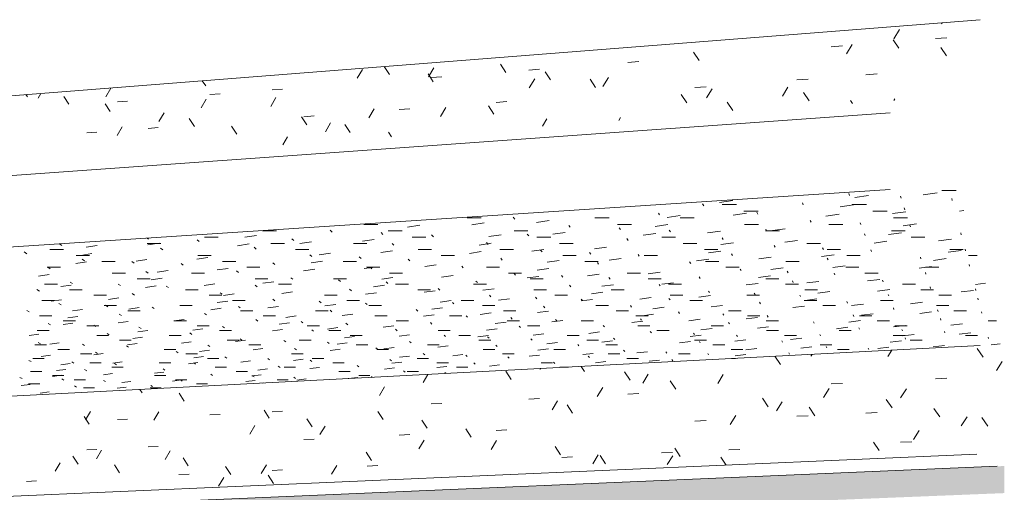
# Model space of a CAD drawing. Header units: millimetres. Extents: x 30073 to 33247, y 1583 to 9054.
# Tile 6 of 8: x 32150 to 32156, y 1603 to 1606. Entities that reach past the tile are written whole.
import ezdxf

# ---------------------------------------------------------------- set-up
doc = ezdxf.new("R2010")
doc.units = ezdxf.units.MM
for name, color, linetype, lineweight in [('Ceilings', 7, 'Continuous', 9), ('Ceilings-1', 7, 'Continuous', 18), ('Doors', 7, 'Continuous', 9), ('Walls', 7, 'Continuous', 9)]:
    doc.layers.add(name, color=color, linetype=linetype, lineweight=lineweight)
for name, color, linetype, lineweight, true_color in [('Doors-1', 7, 'Continuous', 9, 0xc18479), ('Surface Pattern-1', 7, 'Continuous', 9, 0xc0c0c0), ('Surface Pattern-3', 7, 'Continuous', 18, 0xf2f2f2)]:
    doc.layers.add(name, color=color, linetype=linetype, lineweight=lineweight, true_color=true_color)

# ---------------------------------------------------------------- blocks, each defined once
blk = doc.blocks.new('FP_2-3D View 8')
at = {"layer": 'Surface Pattern-1'}
for p, q in [((29084.5618, 1605.8899), (29084.5574, 1605.8828)), ((29084.3037, 1605.848), (29084.269, 1605.792)), ((29084.5204, 1605.7934), (29084.5903, 1605.7988)), ((29082.8869, 1605.7586), (29082.8869, 1605.7585)), ((29083.8906, 1605.7448), (29083.9593, 1605.7501)), ((29084.0173, 1605.7577), (29083.9829, 1605.702)), ((29084.2997, 1605.7362), (29084.265, 1605.7868)), ((29084.5883, 1605.6899), (29084.5533, 1605.7407)), ((29083.0924, 1605.6617), (29083.0588, 1605.7115)), ((29081.2204, 1605.5767), (29081.1885, 1605.6253)), ((29081.4895, 1605.617), (29081.4573, 1605.5632)), ((29081.9235, 1605.5895), (29081.8909, 1605.6385)), ((29082.6621, 1605.65), (29082.7286, 1605.6551)), ((29081.0569, 1605.6071), (29081.0251, 1605.5537)), ((29081.4857, 1605.5317), (29081.4536, 1605.5805)), ((29081.4736, 1605.5583), (29081.538, 1605.5632)), ((29082.063, 1605.6037), (29082.1284, 1605.6088)), ((29082.194, 1605.5441), (29082.1612, 1605.5933)), ((29082.5438, 1605.5594), (29082.5107, 1605.5049)), ((29084.0993, 1605.5751), (29084.1685, 1605.5802)), ((29080.1097, 1605.5077), (29080.0893, 1605.5392)), ((29082.0986, 1605.5498), (29082.0659, 1605.4956)), ((29082.4666, 1605.4983), (29082.4336, 1605.5478)), ((29083.0671, 1605.498), (29083.1343, 1605.503)), ((29083.6295, 1605.5002), (29083.5955, 1605.4449)), ((29083.683, 1605.544), (29083.7514, 1605.5491)), ((29079.0328, 1605.4407), (29079.0233, 1605.4556)), ((29079.1142, 1605.4627), (29079.0973, 1605.4336)), ((29079.2822, 1605.3966), (29079.252, 1605.4439)), ((29079.5369, 1605.4944), (29079.5064, 1605.4421)), ((29080.1348, 1605.4549), (29080.1968, 1605.4597)), ((29080.5345, 1605.4367), (29080.5032, 1605.3837)), ((29080.5122, 1605.4841), (29080.5749, 1605.4889)), ((29083.0179, 1605.4058), (29082.9844, 1605.4556)), ((29083.171, 1605.4908), (29083.1373, 1605.4359)), ((29083.7568, 1605.4171), (29083.7226, 1605.4675)), ((29079.5333, 1605.3521), (29079.5029, 1605.3997)), ((29079.5762, 1605.4118), (29079.6372, 1605.4165)), ((29080.1133, 1605.428), (29080.0823, 1605.3754)), ((29081.5609, 1605.3773), (29081.5287, 1605.3236)), ((29081.8513, 1605.3377), (29081.8188, 1605.3868)), ((29081.8655, 1605.4082), (29081.9305, 1605.4131)), ((29083.2967, 1605.359), (29083.2629, 1605.409)), ((29084.0202, 1605.4009), (29084.0068, 1605.4205)), ((29084.2755, 1605.43), (29084.2686, 1605.4189)), ((29079.858, 1605.3442), (29079.8272, 1605.2918)), ((29080.7211, 1605.2718), (29080.6897, 1605.3202)), ((29080.7024, 1605.3214), (29080.7654, 1605.3261)), ((29081.1275, 1605.3689), (29081.0956, 1605.3155)), ((29081.2792, 1605.3644), (29081.3433, 1605.3692)), ((29079.6045, 1605.2611), (29079.574, 1605.2089)), ((29080.0411, 1605.2623), (29080.0102, 1605.3102)), ((29080.2977, 1605.2169), (29080.2666, 1605.265)), ((29080.8648, 1605.2841), (29080.8332, 1605.231)), ((29080.9828, 1605.226), (29080.9511, 1605.2745)), ((29082.1712, 1605.308), (29082.1452, 1605.2651)), ((29082.6174, 1605.3162), (29082.6066, 1605.2985)), ((29079.3919, 1605.2235), (29079.4526, 1605.228)), ((29079.7614, 1605.2511), (29079.8227, 1605.2557)), ((29080.604, 1605.2), (29080.5752, 1605.1514)), ((29081.2337, 1605.1991), (29081.2144, 1605.2286)), ((29084.2572, 1603.9107), (29084.2333, 1603.8728)), ((29084.8087, 1603.8692), (29084.7735, 1603.9209)), ((29083.585, 1603.8244), (29083.551, 1603.8754)), ((29083.7748, 1603.8855), (29083.7673, 1603.8735)), ((29084.9252, 1603.8432), (29084.8899, 1603.7878)), ((29081.957, 1603.734), (29081.9244, 1603.7838)), ((29082.1344, 1603.7997), (29082.1313, 1603.7947)), ((29082.4005, 1603.7811), (29082.3799, 1603.8125)), ((29082.6747, 1603.7286), (29082.6414, 1603.779)), ((29081.4533, 1603.7641), (29081.4242, 1603.7162)), ((29082.7847, 1603.7652), (29082.7514, 1603.7114)), ((29082.9509, 1603.6757), (29082.9174, 1603.7263)), ((29083.2385, 1603.7639), (29083.2047, 1603.7097)), ((29084.5204, 1603.7377), (29084.5903, 1603.7412)), ((29079.725, 1603.6533), (29079.7125, 1603.6731)), ((29081.1913, 1603.6898), (29081.1594, 1603.6372)), ((29082.5098, 1603.6845), (29082.4767, 1603.6309)), ((29083.8776, 1603.6791), (29083.8433, 1603.6244)), ((29083.8906, 1603.7063), (29083.9593, 1603.7097)), ((29084.3451, 1603.6772), (29084.3103, 1603.6222)), ((29079.9793, 1603.6023), (29079.9485, 1603.6509)), ((29082.063, 1603.6153), (29082.1284, 1603.6186)), ((29082.2369, 1603.6045), (29082.204, 1603.5511)), ((29082.6621, 1603.6452), (29082.7286, 1603.6485)), ((29083.5096, 1603.5687), (29083.4756, 1603.6197)), ((29083.5944, 1603.5975), (29083.5604, 1603.5431)), ((29084.2584, 1603.5616), (29084.2238, 1603.6131)), ((29079.4135, 1603.5409), (29079.3831, 1603.4896)), ((29079.8263, 1603.5383), (29079.7957, 1603.4867)), ((29080.4936, 1603.4991), (29080.4623, 1603.5481)), ((29080.5122, 1603.5381), (29080.5749, 1603.5412)), ((29081.1825, 1603.4916), (29081.1506, 1603.541)), ((29081.4736, 1603.586), (29081.538, 1603.5892)), ((29082.3274, 1603.5295), (29082.2945, 1603.5797)), ((29083.7921, 1603.5146), (29083.7579, 1603.5658)), ((29084.0993, 1603.5309), (29084.1685, 1603.5341)), ((29084.5467, 1603.5069), (29084.5118, 1603.5586)), ((29079.4051, 1603.4626), (29079.3748, 1603.5108)), ((29079.5762, 1603.4915), (29079.6372, 1603.4945)), ((29080.1348, 1603.5193), (29080.1968, 1603.5224)), ((29080.7536, 1603.4469), (29080.7221, 1603.4961)), ((29081.4475, 1603.4389), (29081.4154, 1603.4885)), ((29083.0671, 1603.482), (29083.1343, 1603.4852)), ((29083.3134, 1603.5166), (29083.2796, 1603.4624)), ((29083.683, 1603.5112), (29083.7514, 1603.5144)), ((29084.7118, 1603.5078), (29084.6767, 1603.4527)), ((29084.8373, 1603.4517), (29084.802, 1603.5037)), ((29080.4075, 1603.4556), (29080.3763, 1603.4036)), ((29080.8323, 1603.4524), (29080.8007, 1603.4001)), ((29081.7145, 1603.3858), (29081.6821, 1603.4357)), ((29081.8655, 1603.4252), (29081.9305, 1603.4283)), ((29084.4223, 1603.426), (29084.3874, 1603.3711)), ((29080.7024, 1603.3702), (29080.7654, 1603.3732)), ((29081.2792, 1603.3975), (29081.3433, 1603.4005)), ((29081.4303, 1603.3678), (29081.3982, 1603.3151)), ((29081.8674, 1603.3641), (29081.8349, 1603.311)), ((29084.1816, 1603.3038), (29084.147, 1603.3554)), ((29084.3093, 1603.3544), (29084.3788, 1603.3576)), ((29079.3919, 1603.3082), (29079.4526, 1603.3111)), ((29079.4808, 1603.3062), (29079.4505, 1603.2549)), ((29079.7614, 1603.3257), (29079.8227, 1603.3286)), ((29079.8945, 1603.3022), (29079.8638, 1603.2507)), ((29081.1118, 1603.2444), (29081.08, 1603.294)), ((29082.2545, 1603.2784), (29082.2216, 1603.3287)), ((29082.9781, 1603.2685), (29082.9446, 1603.3193)), ((29083.2712, 1603.3079), (29083.3389, 1603.311)), ((29079.3379, 1603.2216), (29079.3076, 1603.2699)), ((29080.0044, 1603.2115), (29079.9735, 1603.2603)), ((29082.2616, 1603.2627), (29082.3274, 1603.2656)), ((29082.4829, 1603.2774), (29082.4499, 1603.224)), ((29082.5275, 1603.2241), (29082.4944, 1603.2746)), ((29082.8641, 1603.2897), (29082.9309, 1603.2927)), ((29082.9329, 1603.2731), (29082.8995, 1603.2193)), ((29083.2555, 1603.2153), (29083.2228, 1603.2647)), ((29079.2301, 1603.2307), (29079.1999, 1603.1797)), ((29079.5894, 1603.1692), (29079.559, 1603.2177)), ((29080.2608, 1603.1587), (29080.2297, 1603.2076)), ((29080.4768, 1603.2174), (29080.4456, 1603.1655)), ((29080.5122, 1603.1843), (29080.5749, 1603.1871)), ((29080.9024, 1603.2128), (29080.8708, 1603.1606)), ((29081.0859, 1603.21), (29081.1496, 1603.2129)), ((29079.0263, 1603.1177), (29079.0863, 1603.1204)), ((29079.9476, 1603.159), (29080.0093, 1603.1618)), ((29080.2189, 1603.1412), (29080.1879, 1603.0895)), ((29080.519, 1603.1054), (29080.4877, 1603.1546))]:
    blk.add_line(p, q, dxfattribs=at)
blk = doc.blocks.new('FP_4-3D View 8')
at = {"layer": 'Surface Pattern-3'}
for p, q in [((29084.0022, 1604.8455), (29083.9975, 1604.8576)), ((29084.1165, 1604.8454), (29084.0337, 1604.8334)), ((29084.3133, 1604.8302), (29084.3094, 1604.8422)), ((29084.5304, 1604.8609), (29084.4462, 1604.8488)), ((29084.5591, 1604.8748), (29084.6472, 1604.8748)), ((29083.12, 1604.7831), (29083.1132, 1604.7949)), ((29083.2968, 1604.8148), (29083.2164, 1604.8029)), ((29083.2309, 1604.791), (29083.3174, 1604.791)), ((29083.7218, 1604.7886), (29083.7165, 1604.8004)), ((29084.0266, 1604.7885), (29083.9449, 1604.7768)), ((29084.0172, 1604.791), (29084.1037, 1604.791)), ((29084.6225, 1604.8149), (29084.6193, 1604.8268)), ((29082.8534, 1604.7277), (29082.846, 1604.7392)), ((29082.9781, 1604.7237), (29082.9001, 1604.7122)), ((29083.378, 1604.7384), (29083.2987, 1604.7269)), ((29083.3634, 1604.7501), (29083.4491, 1604.7501)), ((29083.448, 1604.7331), (29083.442, 1604.7446)), ((29083.9388, 1604.733), (29083.8583, 1604.7215)), ((29084.143, 1604.7501), (29084.2288, 1604.7501)), ((29084.3424, 1604.7477), (29084.2607, 1604.7362)), ((29084.3366, 1604.7587), (29084.3328, 1604.7703)), ((29084.6927, 1604.7548), (29084.6656, 1604.751)), ((29081.0665, 1604.6705), (29081.1508, 1604.6705)), ((29081.4033, 1604.6657), (29081.33, 1604.6546)), ((29081.6899, 1604.71), (29081.7749, 1604.71)), ((29081.7934, 1604.6801), (29081.7189, 1604.6689)), ((29081.9785, 1604.7024), (29081.969, 1604.7138)), ((29082.1859, 1604.6945), (29082.1102, 1604.6832)), ((29082.3127, 1604.654), (29082.3041, 1604.6651)), ((29082.4629, 1604.71), (29082.5479, 1604.71)), ((29082.5996, 1604.6705), (29082.6839, 1604.6705)), ((29082.9035, 1604.6696), (29082.8265, 1604.6584)), ((29082.9783, 1604.71), (29083.0633, 1604.71)), ((29083.3662, 1604.6705), (29083.4505, 1604.6705)), ((29083.7692, 1604.684), (29083.764, 1604.6953)), ((29083.8772, 1604.6705), (29083.9615, 1604.6705)), ((29084.0706, 1604.6697), (29084.0663, 1604.6809)), ((29084.2667, 1604.71), (29084.3517, 1604.71)), ((29084.4062, 1604.6734), (29084.3255, 1604.6622)), ((29084.3703, 1604.6554), (29084.3667, 1604.6665)), ((29080.416, 1604.6041), (29080.3459, 1604.5933)), ((29080.4535, 1604.6317), (29080.5371, 1604.6317)), ((29080.8748, 1604.6243), (29080.8629, 1604.6353)), ((29081.1813, 1604.6103), (29081.1701, 1604.6213)), ((29081.2137, 1604.6317), (29081.2973, 1604.6317)), ((29081.4858, 1604.5964), (29081.4754, 1604.6073)), ((29081.8956, 1604.6079), (29081.822, 1604.597)), ((29081.9739, 1604.6317), (29082.0575, 1604.6317)), ((29082.0623, 1604.6015), (29082.0533, 1604.6124)), ((29082.2823, 1604.6218), (29082.2076, 1604.6109)), ((29082.6167, 1604.6398), (29082.6089, 1604.6509)), ((29082.8305, 1604.6167), (29082.7546, 1604.6058)), ((29082.9189, 1604.6257), (29082.9118, 1604.6367)), ((29083.2208, 1604.6308), (29083.1437, 1604.6198)), ((29083.4942, 1604.6317), (29083.5779, 1604.6317)), ((29083.5007, 1604.6309), (29083.495, 1604.6419)), ((29083.6135, 1604.6449), (29083.5353, 1604.6339)), ((29084.0967, 1604.6029), (29084.0924, 1604.6137)), ((29084.3161, 1604.6205), (29084.2366, 1604.6095)), ((29084.2544, 1604.6317), (29084.3381, 1604.6317)), ((29084.6769, 1604.608), (29084.674, 1604.6189)), ((29079.2398, 1604.5438), (29079.226, 1604.5533)), ((29079.4544, 1604.5441), (29079.3875, 1604.5335)), ((29079.7639, 1604.5812), (29079.7551, 1604.5878)), ((29079.756, 1604.5559), (29079.8383, 1604.5559)), ((29079.8285, 1604.5577), (29079.7605, 1604.5471)), ((29080.0708, 1604.5675), (29080.0572, 1604.5782)), ((29080.1019, 1604.5935), (29080.1848, 1604.5935)), ((29080.3718, 1604.5527), (29080.3026, 1604.5421)), ((29080.5038, 1604.5559), (29080.586, 1604.5559)), ((29080.6422, 1604.5725), (29080.6298, 1604.5832)), ((29080.7493, 1604.5664), (29080.6791, 1604.5557)), ((29081.0023, 1604.5559), (29081.0846, 1604.5559)), ((29081.1291, 1604.5801), (29081.0577, 1604.5694)), ((29081.2478, 1604.5452), (29081.2369, 1604.5558)), ((29081.3584, 1604.5935), (29081.4413, 1604.5935)), ((29081.8348, 1604.5564), (29081.7622, 1604.5458)), ((29081.8176, 1604.5502), (29081.8081, 1604.5608)), ((29082.1123, 1604.5935), (29082.1953, 1604.5935)), ((29082.2486, 1604.5559), (29082.3308, 1604.5559)), ((29082.6632, 1604.5738), (29082.6556, 1604.5846)), ((29082.8663, 1604.5935), (29082.9492, 1604.5935)), ((29082.9963, 1604.5559), (29083.0786, 1604.5559)), ((29083.3002, 1604.56), (29083.2241, 1604.5494)), ((29083.2382, 1604.5789), (29083.232, 1604.5897)), ((29083.6871, 1604.5737), (29083.6099, 1604.563)), ((29083.7441, 1604.5559), (29083.8263, 1604.5559)), ((29084.2281, 1604.5687), (29084.1497, 1604.558)), ((29084.3741, 1604.5935), (29084.457, 1604.5935)), ((29084.6185, 1604.5825), (29084.539, 1604.5717)), ((29079.0291, 1604.4938), (29079.0133, 1604.5042)), ((29079.1686, 1604.519), (29079.2502, 1604.519)), ((29079.4214, 1604.494), (29079.3553, 1604.4837)), ((29079.8499, 1604.5169), (29079.8359, 1604.5274)), ((29080.4147, 1604.5218), (29080.4019, 1604.5323)), ((29080.652, 1604.519), (29080.7335, 1604.519)), ((29080.7517, 1604.477), (29080.7399, 1604.4873)), ((29080.8648, 1604.4976), (29080.7953, 1604.4872)), ((29081.2392, 1604.5109), (29081.1687, 1604.5005)), ((29081.3937, 1604.519), (29081.4752, 1604.519)), ((29081.7754, 1604.506), (29081.7037, 1604.4956)), ((29081.8881, 1604.519), (29081.9697, 1604.519)), ((29082.1532, 1604.5194), (29082.0804, 1604.509)), ((29082.1427, 1604.5048), (29082.134, 1604.5153)), ((29082.4375, 1604.4915), (29082.4295, 1604.5019)), ((29082.5332, 1604.5329), (29082.4594, 1604.5224)), ((29082.7306, 1604.4783), (29082.7233, 1604.4886)), ((29083.1243, 1604.519), (29083.2059, 1604.519)), ((29083.2245, 1604.5096), (29083.1494, 1604.4992)), ((29083.2936, 1604.4831), (29083.2876, 1604.4935)), ((29083.5511, 1604.533), (29083.5457, 1604.5435)), ((29083.9087, 1604.4866), (29083.8324, 1604.4763)), ((29083.8436, 1604.5195), (29083.8388, 1604.53)), ((29083.866, 1604.519), (29083.9475, 1604.519)), ((29084.1343, 1604.5061), (29084.1302, 1604.5166)), ((29084.6759, 1604.5132), (29084.5974, 1604.5028)), ((29084.6077, 1604.519), (29084.6892, 1604.519)), ((29084.7023, 1604.511), (29084.6996, 1604.5215)), ((29079.3891, 1604.4451), (29079.3238, 1604.4349)), ((29079.3263, 1604.4826), (29079.4072, 1604.4826)), ((29079.3777, 1604.4496), (29079.3628, 1604.4597)), ((29079.4815, 1604.4468), (29079.5618, 1604.4468)), ((29079.677, 1604.4366), (29079.6628, 1604.4467)), ((29079.7548, 1604.4581), (29079.6885, 1604.4479)), ((29079.9745, 1604.4237), (29079.961, 1604.4338)), ((29080.1226, 1604.4712), (29080.0553, 1604.4609)), ((29080.062, 1604.4826), (29080.1429, 1604.4826)), ((29080.2113, 1604.4468), (29080.2916, 1604.4468)), ((29080.5277, 1604.4284), (29080.5155, 1604.4385)), ((29080.8167, 1604.4485), (29080.7481, 1604.4384)), ((29080.9412, 1604.4468), (29081.0215, 1604.4468)), ((29081.0488, 1604.4639), (29081.0376, 1604.4741)), ((29081.3441, 1604.4508), (29081.3337, 1604.461)), ((29081.5038, 1604.4261), (29081.434, 1604.4161)), ((29081.5335, 1604.4826), (29081.6144, 1604.4826)), ((29081.9022, 1604.4556), (29081.893, 1604.4658)), ((29082.2466, 1604.452), (29082.1747, 1604.4419)), ((29082.2692, 1604.4826), (29082.3501, 1604.4826)), ((29082.4009, 1604.4468), (29082.4812, 1604.4468)), ((29082.485, 1604.4297), (29082.4773, 1604.4398)), ((29082.6212, 1604.4651), (29082.5482, 1604.4549)), ((29082.7597, 1604.4826), (29082.8406, 1604.4826)), ((29083.0417, 1604.4344), (29083.0352, 1604.4445)), ((29083.1505, 1604.4603), (29083.0764, 1604.4501)), ((29083.1308, 1604.4468), (29083.211, 1604.4468)), ((29083.5285, 1604.4734), (29083.4533, 1604.4632)), ((29083.6173, 1604.4468), (29083.6976, 1604.4468)), ((29083.8719, 1604.4569), (29083.8673, 1604.4671)), ((29083.9859, 1604.4826), (29084.0668, 1604.4826)), ((29084.4335, 1604.4617), (29084.4301, 1604.4719)), ((29084.586, 1604.4638), (29084.5085, 1604.4536)), ((29084.7216, 1604.4826), (29084.7735, 1604.4826)), ((29084.7268, 1604.4181), (29084.7241, 1604.4281)), ((29079.1629, 1604.3673), (29079.0993, 1604.3575)), ((29079.1515, 1604.4116), (29079.2312, 1604.4116)), ((29079.1699, 1604.4015), (29079.1547, 1604.4115)), ((29079.5451, 1604.377), (29079.6241, 1604.377)), ((29079.7615, 1604.3762), (29079.7477, 1604.3861)), ((29079.8822, 1604.3925), (29079.8166, 1604.3826)), ((29080.024, 1604.377), (29080.1031, 1604.377)), ((29080.245, 1604.4052), (29080.1783, 1604.3953)), ((29080.3085, 1604.3808), (29080.296, 1604.3907)), ((29080.3583, 1604.4116), (29080.4379, 1604.4116)), ((29080.7697, 1604.4005), (29080.7019, 1604.3906)), ((29081.1357, 1604.4133), (29081.0669, 1604.4033)), ((29081.0824, 1604.4116), (29081.162, 1604.4116)), ((29081.115, 1604.4028), (29081.1042, 1604.4128)), ((29081.2213, 1604.377), (29081.3004, 1604.377)), ((29081.6668, 1604.4075), (29081.6572, 1604.4174)), ((29081.8064, 1604.4116), (29081.8861, 1604.4116)), ((29081.9397, 1604.377), (29082.0187, 1604.377)), ((29081.9833, 1604.3649), (29081.9745, 1604.3747)), ((29082.1841, 1604.404), (29082.1131, 1604.394)), ((29082.4891, 1604.3694), (29082.418, 1604.3596)), ((29082.6581, 1604.377), (29082.7371, 1604.377)), ((29082.8575, 1604.382), (29082.7854, 1604.3722)), ((29083.2546, 1604.4116), (29083.3342, 1604.4116)), ((29083.3467, 1604.3913), (29083.341, 1604.4012)), ((29083.6006, 1604.4074), (29083.5264, 1604.3974)), ((29083.6307, 1604.3787), (29083.6256, 1604.3886)), ((29083.9754, 1604.4202), (29083.9001, 1604.4102)), ((29083.913, 1604.3661), (29083.9085, 1604.3759)), ((29083.9787, 1604.4116), (29084.0583, 1604.4116)), ((29084.0949, 1604.377), (29084.1739, 1604.377)), ((29084.498, 1604.4155), (29084.4216, 1604.4055)), ((29084.4631, 1604.3707), (29084.4599, 1604.3806)), ((29084.4614, 1604.4116), (29084.541, 1604.4116)), ((29079.1352, 1604.3092), (29079.213, 1604.3092)), ((29079.305, 1604.313), (29079.2905, 1604.3226)), ((29079.5953, 1604.3008), (29079.5814, 1604.3103)), ((29079.695, 1604.3428), (29079.7734, 1604.3428)), ((29079.8457, 1604.3457), (29079.7809, 1604.336)), ((29080.1649, 1604.312), (29080.0998, 1604.3025)), ((29080.4078, 1604.3428), (29080.4862, 1604.3428)), ((29080.5218, 1604.3243), (29080.4558, 1604.3147)), ((29080.5498, 1604.3092), (29080.6276, 1604.3092)), ((29080.6362, 1604.3388), (29080.6244, 1604.3485)), ((29080.8829, 1604.3428), (29080.9614, 1604.3428)), ((29080.9244, 1604.3265), (29080.9134, 1604.3361)), ((29081.2417, 1604.349), (29081.1737, 1604.3393)), ((29081.211, 1604.3142), (29081.2006, 1604.3238)), ((29081.2571, 1604.3092), (29081.3349, 1604.3092)), ((29081.6048, 1604.3615), (29081.5358, 1604.3517)), ((29081.7286, 1604.3092), (29081.8064, 1604.3092)), ((29081.7518, 1604.3187), (29081.7426, 1604.3283)), ((29082.1229, 1604.3569), (29082.0528, 1604.3472)), ((29082.0709, 1604.3428), (29082.1493, 1604.3428)), ((29082.2694, 1604.3524), (29082.2613, 1604.3622)), ((29082.5746, 1604.3064), (29082.5043, 1604.2969)), ((29082.5539, 1604.34), (29082.5465, 1604.3497)), ((29082.7837, 1604.3428), (29082.8621, 1604.3428)), ((29082.8572, 1604.2988), (29082.8505, 1604.3083)), ((29082.9379, 1604.3186), (29082.8666, 1604.3091)), ((29082.9074, 1604.3092), (29082.9852, 1604.3092)), ((29083.0993, 1604.3446), (29083.0931, 1604.3543)), ((29083.4495, 1604.3141), (29083.3772, 1604.3046)), ((29083.5243, 1604.3602), (29083.451, 1604.3505)), ((29083.4965, 1604.3428), (29083.5749, 1604.3428)), ((29083.6146, 1604.3092), (29083.6924, 1604.3092)), ((29083.661, 1604.3199), (29083.656, 1604.3295)), ((29083.8159, 1604.3264), (29083.7426, 1604.3168)), ((29084.1844, 1604.3387), (29084.1101, 1604.3291)), ((29084.205, 1604.3244), (29084.2013, 1604.334)), ((29084.3219, 1604.3092), (29084.3997, 1604.3092)), ((29084.8231, 1604.3155), (29084.7627, 1604.3079)), ((29079.1043, 1604.2679), (29079.0894, 1604.2772)), ((29079.2963, 1604.3043), (29079.2333, 1604.2948)), ((29079.2859, 1604.2762), (29079.3632, 1604.2762)), ((29079.6784, 1604.2441), (29079.6648, 1604.2533)), ((29079.81, 1604.2999), (29079.7459, 1604.2904)), ((29079.884, 1604.2887), (29079.8708, 1604.2982)), ((29079.9878, 1604.2762), (29080.065, 1604.2762)), ((29080.2088, 1604.2484), (29080.1964, 1604.2577)), ((29080.2823, 1604.2507), (29080.2179, 1604.2414)), ((29080.4202, 1604.2931), (29080.4082, 1604.3026)), ((29080.6345, 1604.2626), (29080.5691, 1604.2533)), ((29080.9903, 1604.2691), (29080.9795, 1604.2784)), ((29081.1418, 1604.2582), (29081.0755, 1604.2489)), ((29081.1912, 1604.3031), (29081.1241, 1604.2936)), ((29081.3915, 1604.2762), (29081.4687, 1604.2762)), ((29081.497, 1604.2701), (29081.4297, 1604.2608)), ((29081.5252, 1604.2734), (29081.5156, 1604.2828)), ((29081.8542, 1604.2822), (29081.7859, 1604.2728)), ((29082.0933, 1604.2762), (29082.1705, 1604.2762)), ((29082.3177, 1604.2943), (29082.3098, 1604.3038)), ((29082.5107, 1604.2614), (29082.4413, 1604.2521)), ((29082.5612, 1604.2762), (29082.6384, 1604.2762)), ((29083.1547, 1604.2583), (29083.1487, 1604.2676)), ((29083.4306, 1604.2464), (29083.4252, 1604.2557)), ((29083.731, 1604.2762), (29083.8082, 1604.2762)), ((29083.8816, 1604.2646), (29083.8092, 1604.2553)), ((29084.245, 1604.2766), (29084.1716, 1604.2672)), ((29084.2383, 1604.2389), (29084.2347, 1604.2481)), ((29084.4328, 1604.2762), (29084.51, 1604.2762)), ((29084.4916, 1604.2834), (29084.4885, 1604.2929)), ((29084.7503, 1604.2722), (29084.6759, 1604.2628)), ((29084.7653, 1604.2714), (29084.7629, 1604.2808)), ((29079.1197, 1604.2115), (29079.1957, 1604.2115)), ((29079.2376, 1604.2153), (29079.176, 1604.2062)), ((29079.2367, 1604.1846), (29079.2224, 1604.1936)), ((29079.4344, 1604.2436), (29079.511, 1604.2436)), ((29079.5839, 1604.227), (29079.5214, 1604.2179)), ((29080.1309, 1604.2436), (29080.2075, 1604.2436)), ((29080.2429, 1604.2068), (29080.1792, 1604.1978)), ((29080.2718, 1604.2115), (29080.3478, 1604.2115)), ((29080.5276, 1604.2089), (29080.516, 1604.218)), ((29080.8075, 1604.1973), (29080.7965, 1604.2063)), ((29080.8274, 1604.2436), (29080.904, 1604.2436)), ((29080.8956, 1604.1868), (29080.8308, 1604.1778)), ((29080.963, 1604.2115), (29081.039, 1604.2115)), ((29081.0859, 1604.1857), (29081.0756, 1604.1947)), ((29081.5945, 1604.2099), (29081.528, 1604.2009)), ((29081.6104, 1604.1899), (29081.6012, 1604.199)), ((29081.6542, 1604.2115), (29081.7303, 1604.2115)), ((29081.8335, 1604.2334), (29081.8246, 1604.2426)), ((29081.9469, 1604.2216), (29081.8794, 1604.2125)), ((29082.1114, 1604.2217), (29082.1032, 1604.2309)), ((29082.2204, 1604.2436), (29082.297, 1604.2436)), ((29082.4481, 1604.2173), (29082.3795, 1604.2082)), ((29082.3878, 1604.21), (29082.3802, 1604.2191)), ((29082.8035, 1604.229), (29082.734, 1604.2199)), ((29082.9167, 1604.2143), (29082.9103, 1604.2234)), ((29082.9169, 1604.2436), (29082.9935, 1604.2436)), ((29083.0367, 1604.2115), (29083.1127, 1604.2115)), ((29083.1609, 1604.2408), (29083.0904, 1604.2316)), ((29083.3812, 1604.2436), (29083.4578, 1604.2436)), ((29083.4626, 1604.1911), (29083.4574, 1604.2001)), ((29083.705, 1604.2346), (29083.7002, 1604.2438)), ((29083.7279, 1604.2115), (29083.804, 1604.2115)), ((29083.8048, 1604.2205), (29083.7333, 1604.2113)), ((29083.9902, 1604.1953), (29083.9861, 1604.2043)), ((29084.0851, 1604.1887), (29084.0135, 1604.1797)), ((29084.1887, 1604.2115), (29084.2648, 1604.2115)), ((29084.4426, 1604.2003), (29084.37, 1604.1913)), ((29084.542, 1604.2436), (29084.6186, 1604.2436)), ((29084.78, 1604.2154), (29084.7776, 1604.2246)), ((29079.0426, 1604.1421), (29079.028, 1604.1509)), ((29079.3654, 1604.1567), (29079.3044, 1604.1478)), ((29079.4958, 1604.1799), (29079.5713, 1604.1799)), ((29079.5186, 1604.1731), (29079.5049, 1604.1821)), ((29079.6001, 1604.1197), (29079.5868, 1604.1284)), ((29079.6394, 1604.1488), (29079.7143, 1604.1488)), ((29079.7072, 1604.168), (29079.6453, 1604.1591)), ((29079.7989, 1604.1617), (29079.7859, 1604.1706)), ((29079.9532, 1604.1799), (29080.0287, 1604.1799)), ((29080.1149, 1604.1238), (29080.1027, 1604.1325)), ((29080.2042, 1604.1639), (29080.1413, 1604.155)), ((29080.3191, 1604.1659), (29080.3072, 1604.1748)), ((29080.3203, 1604.1488), (29080.3952, 1604.1488)), ((29080.5489, 1604.1753), (29080.4851, 1604.1664)), ((29080.7743, 1604.1488), (29080.8492, 1604.1488)), ((29080.8729, 1604.1432), (29080.8623, 1604.152)), ((29080.9995, 1604.1289), (29080.9355, 1604.1201)), ((29081.0966, 1604.1799), (29081.1721, 1604.1799)), ((29081.3919, 1604.1473), (29081.3823, 1604.1562)), ((29081.5421, 1604.1669), (29081.4763, 1604.158)), ((29081.8356, 1604.136), (29081.7697, 1604.1272)), ((29081.7826, 1604.1799), (29081.8581, 1604.1799)), ((29081.9092, 1604.1488), (29081.9841, 1604.1488)), ((29082.1825, 1604.1473), (29082.1156, 1604.1384)), ((29082.1603, 1604.167), (29082.1524, 1604.1759)), ((29082.4687, 1604.1799), (29082.5442, 1604.1799)), ((29082.5901, 1604.1488), (29082.665, 1604.1488)), ((29082.6836, 1604.1712), (29082.6767, 1604.1801)), ((29082.8168, 1604.1278), (29082.749, 1604.1191)), ((29082.8819, 1604.17), (29082.8132, 1604.1611)), ((29082.974, 1604.1331), (29082.9678, 1604.1418)), ((29083.2344, 1604.1814), (29083.1648, 1604.1725)), ((29083.2423, 1604.1219), (29083.2367, 1604.1306)), ((29083.271, 1604.1488), (29083.3459, 1604.1488)), ((29083.7295, 1604.1772), (29083.6589, 1604.1683)), ((29083.8408, 1604.1799), (29083.9163, 1604.1799)), ((29084.145, 1604.1308), (29084.0742, 1604.122)), ((29084.2703, 1604.1567), (29084.2668, 1604.1656)), ((29084.4977, 1604.142), (29084.426, 1604.1332)), ((29084.5268, 1604.1799), (29084.6023, 1604.1799)), ((29084.5366, 1604.1454), (29084.5337, 1604.1542)), ((29084.6329, 1604.1488), (29084.7078, 1604.1488)), ((29084.8014, 1604.1342), (29084.7991, 1604.1429)), ((29079.1049, 1604.1181), (29079.1792, 1604.1181)), ((29079.1723, 1604.0636), (29079.1583, 1604.0721)), ((29079.3073, 1604.0736), (29079.2476, 1604.0651)), ((29079.2492, 1604.0879), (29079.323, 1604.0879)), ((29079.336, 1604.1147), (29079.2757, 1604.1061)), ((29079.6421, 1604.0846), (29079.5816, 1604.076)), ((29079.9787, 1604.0955), (29079.9173, 1604.087)), ((29079.9201, 1604.0879), (29079.9939, 1604.0879)), ((29080.4253, 1604.0865), (29080.4138, 1604.0951)), ((29080.4567, 1604.1181), (29080.531, 1604.1181)), ((29080.6155, 1604.0765), (29080.553, 1604.068)), ((29080.6574, 1604.1177), (29080.5943, 1604.109)), ((29080.6974, 1604.0755), (29080.6865, 1604.0841)), ((29080.968, 1604.0647), (29080.9577, 1604.0732)), ((29081.1326, 1604.1181), (29081.2069, 1604.1181)), ((29081.262, 1604.0879), (29081.3358, 1604.0879)), ((29081.4906, 1604.1248), (29081.4256, 1604.1161)), ((29081.4772, 1604.0686), (29081.468, 1604.0772)), ((29081.5832, 1604.1181), (29081.6575, 1604.1181)), ((29081.6924, 1604.1096), (29081.6835, 1604.1183)), ((29081.9255, 1604.0795), (29081.8603, 1604.071)), ((29081.9329, 1604.0879), (29082.0067, 1604.0879)), ((29081.9626, 1604.0986), (29081.9544, 1604.1072)), ((29082.2678, 1604.0904), (29082.2017, 1604.0819)), ((29082.2314, 1604.0876), (29082.2237, 1604.0962)), ((29082.3802, 1604.0879), (29082.454, 1604.0879)), ((29082.7531, 1604.0864), (29082.6861, 1604.0779)), ((29082.7097, 1604.1181), (29082.784, 1604.1181)), ((29082.7448, 1604.0916), (29082.7381, 1604.1002)), ((29083.0983, 1604.0974), (29083.0303, 1604.0888)), ((29083.2758, 1604.0697), (29083.2703, 1604.0782)), ((29083.4453, 1604.1085), (29083.3764, 1604.0998)), ((29083.3856, 1604.1181), (29083.4599, 1604.1181)), ((29083.4985, 1604.0879), (29083.5723, 1604.0879)), ((29083.5091, 1604.1107), (29083.5041, 1604.1194)), ((29083.7879, 1604.0737), (29083.7835, 1604.0822)), ((29084.0679, 1604.0894), (29083.998, 1604.0808)), ((29084.0267, 1604.1148), (29084.0227, 1604.1235)), ((29084.0615, 1604.1181), (29084.1358, 1604.1181)), ((29084.1694, 1604.0879), (29084.2432, 1604.0879)), ((29084.5538, 1604.0927), (29084.551, 1604.1013)), ((29084.6847, 1604.0704), (29084.6139, 1604.0619)), ((29084.8404, 1604.0879), (29084.8907, 1604.0879)), ((29079.101, 1604.0082), (29079.0427, 1604)), ((29079.0907, 1604.0288), (29079.1634, 1604.0288)), ((29079.3914, 1604.0581), (29079.4646, 1604.0581)), ((29079.4462, 1604.0528), (29079.4328, 1604.0612)), ((29079.5264, 1604.0024), (29079.5133, 1604.0106)), ((29079.7605, 1604.0294), (29079.7005, 1604.0211)), ((29079.7187, 1604.042), (29079.7059, 1604.0504)), ((29080.0264, 1604.0062), (29080.0143, 1604.0145)), ((29080.0929, 1604.0401), (29080.0321, 1604.0318)), ((29080.0574, 1604.0581), (29080.1307, 1604.0581)), ((29080.1927, 1604.0288), (29080.2655, 1604.0288)), ((29080.2239, 1604.046), (29080.2121, 1604.0544)), ((29080.5743, 1604.0362), (29080.5126, 1604.0279)), ((29080.7235, 1604.0581), (29080.7967, 1604.0581)), ((29080.7623, 1604.0246), (29080.7517, 1604.0329)), ((29080.9094, 1604.0469), (29080.8468, 1604.0385)), ((29080.854, 1604.0288), (29080.9267, 1604.0288)), ((29081.2463, 1604.0577), (29081.1828, 1604.0493)), ((29081.2663, 1604.0285), (29081.2567, 1604.0368)), ((29081.5152, 1604.0288), (29081.588, 1604.0288)), ((29081.8714, 1604.0391), (29081.8069, 1604.0307)), ((29082.012, 1604.047), (29082.004, 1604.0554)), ((29082.0556, 1604.0581), (29082.1289, 1604.0581)), ((29082.1536, 1604.01), (29082.089, 1604.0018)), ((29082.4907, 1604.0206), (29082.4252, 1604.0123)), ((29082.5201, 1604.0509), (29082.5131, 1604.0594)), ((29082.7216, 1604.0581), (29082.7949, 1604.0581)), ((29082.8036, 1604.015), (29082.7972, 1604.0233)), ((29082.8377, 1604.0288), (29082.9104, 1604.0288)), ((29083.0647, 1604.0044), (29083.0589, 1604.0127)), ((29083.1703, 1604.0419), (29083.1031, 1604.0336)), ((29083.1657, 1604.0581), (29083.239, 1604.0581)), ((29083.5128, 1604.0527), (29083.4447, 1604.0443)), ((29083.4989, 1604.0288), (29083.5717, 1604.0288)), ((29083.9923, 1604.0488), (29083.9233, 1604.0404)), ((29083.9398, 1604.0288), (29084.0125, 1604.0288)), ((29084.0617, 1604.0373), (29084.0579, 1604.0457)), ((29084.3376, 1604.0596), (29084.2677, 1604.0511)), ((29084.2758, 1604.0581), (29084.349, 1604.0581)), ((29084.3209, 1604.0266), (29084.3177, 1604.035)), ((29084.5787, 1604.016), (29084.576, 1604.0243)), ((29084.7349, 1604.0157), (29084.6649, 1604.0074)), ((29079.1115, 1603.9494), (29079.0978, 1603.9574)), ((29079.2244, 1603.9551), (29079.1666, 1603.9471)), ((29079.4508, 1603.9999), (29079.523, 1603.9999)), ((29079.5885, 1603.9714), (29079.6602, 1603.9714)), ((29079.6965, 1603.9513), (29079.6378, 1603.9434)), ((29079.7282, 1603.99), (29079.6689, 1603.9819)), ((29079.8885, 1603.9999), (29079.9607, 1603.9999)), ((29080.0223, 1603.9616), (29079.9628, 1603.9536)), ((29080.2403, 1603.9714), (29080.312, 1603.9714)), ((29080.3497, 1603.972), (29080.2894, 1603.9639)), ((29080.3287, 1603.971), (29080.3174, 1603.9791)), ((29080.5934, 1603.9607), (29080.5826, 1603.9688)), ((29080.6749, 1603.9714), (29080.7466, 1603.9714)), ((29080.8567, 1603.9504), (29080.8465, 1603.9584)), ((29080.9656, 1603.9541), (29080.9044, 1603.9461)), ((29081.0098, 1603.9928), (29080.9478, 1603.9846)), ((29080.9826, 1603.9999), (29081.0548, 1603.9999)), ((29081.3424, 1604.0033), (29081.2796, 1603.9951)), ((29081.3515, 1603.9542), (29081.3423, 1603.9622)), ((29081.5594, 1603.9929), (29081.5505, 1604.0011)), ((29081.6391, 1603.9999), (29081.7113, 1603.9999)), ((29081.8183, 1603.9995), (29081.7545, 1603.9913)), ((29081.7612, 1603.9714), (29081.8329, 1603.9714)), ((29081.8223, 1603.9824), (29081.814, 1603.9906)), ((29082.0838, 1603.972), (29082.076, 1603.9802)), ((29082.2366, 1603.9569), (29082.1727, 1603.9488)), ((29082.2956, 1603.9999), (29082.3678, 1603.9999)), ((29082.413, 1603.9714), (29082.4847, 1603.9714)), ((29082.5694, 1603.9672), (29082.5047, 1603.9591)), ((29082.5825, 1603.9758), (29082.5758, 1603.984)), ((29083.0398, 1603.9634), (29082.9742, 1603.9553)), ((29083.1044, 1604.0023), (29083.038, 1603.9941)), ((29083.0648, 1603.9714), (29083.1365, 1603.9714)), ((29083.0994, 1603.9552), (29083.0937, 1603.9632)), ((29083.3753, 1603.9737), (29083.3088, 1603.9656)), ((29083.3244, 1603.9939), (29083.3192, 1604.0021)), ((29083.597, 1603.9589), (29083.5923, 1603.967)), ((29083.6086, 1603.9999), (29083.6808, 1603.9999)), ((29083.7125, 1603.9841), (29083.6452, 1603.976)), ((29083.8271, 1603.9978), (29083.8228, 1604.006)), ((29084.3151, 1603.9662), (29084.2469, 1603.9581)), ((29084.2651, 1603.9999), (29084.3373, 1603.9999)), ((29084.3923, 1604.0051), (29084.3232, 1603.9969)), ((29084.3403, 1603.9769), (29084.3371, 1603.985)), ((29084.3685, 1603.9714), (29084.4402, 1603.9714)), ((29084.7027, 1603.9999), (29084.775, 1603.9999)), ((29084.8417, 1603.9807), (29084.8396, 1603.9888)), ((29079.0771, 1603.9432), (29079.1483, 1603.9432)), ((29079.2155, 1603.9155), (29079.2862, 1603.9155)), ((29079.3779, 1603.9392), (29079.3647, 1603.9472)), ((29079.4902, 1603.8898), (29079.4329, 1603.882)), ((29079.4567, 1603.8915), (29079.4438, 1603.8993)), ((29079.6429, 1603.929), (29079.6303, 1603.937)), ((29079.8581, 1603.9155), (29079.9288, 1603.9155)), ((29079.9428, 1603.8952), (29079.9309, 1603.903)), ((29080.1322, 1603.9098), (29080.0732, 1603.9019)), ((29080.1339, 1603.9327), (29080.1223, 1603.9407)), ((29080.3715, 1603.9432), (29080.4427, 1603.9432)), ((29080.4556, 1603.9198), (29080.3959, 1603.912)), ((29080.6578, 1603.9125), (29080.6473, 1603.9204)), ((29080.9224, 1603.9161), (29080.8618, 1603.9083)), ((29081.0187, 1603.9432), (29081.0899, 1603.9432)), ((29081.1477, 1603.9162), (29081.1382, 1603.9241)), ((29081.1434, 1603.9155), (29081.2141, 1603.9155)), ((29081.2484, 1603.9262), (29081.187, 1603.9183)), ((29081.4337, 1603.8826), (29081.4248, 1603.8903)), ((29081.4501, 1603.9432), (29081.5213, 1603.9432)), ((29081.5761, 1603.9364), (29081.5138, 1603.9285)), ((29081.7861, 1603.9155), (29081.8568, 1603.9155)), ((29081.872, 1603.9337), (29081.8639, 1603.9417)), ((29082.181, 1603.9188), (29082.1179, 1603.911)), ((29082.2145, 1603.9155), (29082.2852, 1603.9155)), ((29082.3657, 1603.9375), (29082.3586, 1603.9454)), ((29082.4528, 1603.8915), (29082.3895, 1603.8837)), ((29082.5288, 1603.9432), (29082.6, 1603.9432)), ((29082.6427, 1603.9035), (29082.6362, 1603.9113)), ((29082.7806, 1603.9014), (29082.7166, 1603.8936)), ((29082.897, 1603.8935), (29082.891, 1603.9013)), ((29083.1499, 1603.8835), (29083.1445, 1603.8913)), ((29083.176, 1603.9432), (29083.2472, 1603.9432)), ((29083.2856, 1603.9155), (29083.3563, 1603.9155)), ((29083.4415, 1603.9215), (29083.3757, 1603.9137)), ((29083.6385, 1603.8872), (29083.634, 1603.8949)), ((29083.7744, 1603.9317), (29083.7078, 1603.9238)), ((29083.8232, 1603.9432), (29083.8944, 1603.9432)), ((29083.8648, 1603.9246), (29083.8607, 1603.9325)), ((29083.9283, 1603.9155), (29083.999, 1603.9155)), ((29084.1173, 1603.9145), (29084.1137, 1603.9224)), ((29084.2395, 1603.928), (29084.172, 1603.9201)), ((29084.575, 1603.9381), (29084.5067, 1603.9302)), ((29084.9124, 1603.9483), (29084.8586, 1603.9421)), ((29079.0541, 1603.8415), (29079.0406, 1603.849)), ((29079.064, 1603.8613), (29079.1338, 1603.8613)), ((29079.1717, 1603.8799), (29079.1152, 1603.8721)), ((29079.2903, 1603.8301), (29079.2342, 1603.8226)), ((29079.3133, 1603.8318), (29079.3004, 1603.8393)), ((29079.352, 1603.8882), (29079.4222, 1603.8882)), ((29079.4095, 1603.8347), (29079.4787, 1603.8347)), ((29079.605, 1603.8397), (29079.5482, 1603.8322)), ((29079.5713, 1603.8222), (29079.5589, 1603.8297)), ((29079.8291, 1603.8347), (29079.8983, 1603.8347)), ((29079.9901, 1603.8882), (29080.0603, 1603.8882)), ((29080.063, 1603.8362), (29080.0053, 1603.8287)), ((29080.0489, 1603.8257), (29080.0374, 1603.8332)), ((29080.0973, 1603.8726), (29080.039, 1603.865)), ((29080.1203, 1603.8613), (29080.19, 1603.8613)), ((29080.2375, 1603.8619), (29080.2263, 1603.8696)), ((29080.3802, 1603.8459), (29080.3217, 1603.8383)), ((29080.4952, 1603.8521), (29080.4845, 1603.8598)), ((29080.6283, 1603.8882), (29080.6985, 1603.8882)), ((29080.699, 1603.8556), (29080.6397, 1603.848)), ((29080.7515, 1603.8424), (29080.7414, 1603.85)), ((29080.754, 1603.8613), (29080.8237, 1603.8613)), ((29080.878, 1603.8347), (29080.9473, 1603.8347)), ((29081.2327, 1603.846), (29081.2235, 1603.8536)), ((29081.2954, 1603.8388), (29081.2353, 1603.8313)), ((29081.3414, 1603.8753), (29081.2806, 1603.8676)), ((29081.3878, 1603.8613), (29081.4575, 1603.8613)), ((29081.5074, 1603.8347), (29081.5766, 1603.8347)), ((29081.6651, 1603.8852), (29081.6035, 1603.8774)), ((29081.6897, 1603.8727), (29081.6813, 1603.8804)), ((29081.7396, 1603.8266), (29081.7314, 1603.8342)), ((29081.9046, 1603.8882), (29081.9748, 1603.8882)), ((29081.9443, 1603.8629), (29081.9365, 1603.8705)), ((29082.1266, 1603.8815), (29082.0641, 1603.8738)), ((29082.1368, 1603.8347), (29082.206, 1603.8347)), ((29082.2197, 1603.8302), (29082.2125, 1603.8377)), ((29082.4292, 1603.8665), (29082.4223, 1603.8741)), ((29082.5295, 1603.8414), (29082.4669, 1603.8338)), ((29082.5428, 1603.8882), (29082.613, 1603.8882)), ((29082.6553, 1603.8613), (29082.725, 1603.8613)), ((29082.8533, 1603.8511), (29082.7899, 1603.8435)), ((29082.9327, 1603.8469), (29082.9269, 1603.8545)), ((29082.9682, 1603.8882), (29083.0384, 1603.8882)), ((29083.289, 1603.8613), (29083.3117, 1603.8613)), ((29083.375, 1603.8842), (29083.31, 1603.8765)), ((29079.0515, 1603.7826), (29079.1198, 1603.7826)), ((29079.2639, 1603.7944), (29079.2084, 1603.7871)), ((29079.3907, 1603.7867), (29079.3781, 1603.794)), ((29079.5418, 1603.8085), (29079.6106, 1603.8085)), ((29079.8571, 1603.7781), (29079.8007, 1603.7708)), ((29079.8637, 1603.7901), (29079.852, 1603.7975)), ((29080.1669, 1603.8085), (29080.2357, 1603.8085)), ((29080.2932, 1603.7826), (29080.3615, 1603.7826)), ((29080.4824, 1603.797), (29080.4245, 1603.7896)), ((29080.559, 1603.8065), (29080.5486, 1603.814)), ((29080.5836, 1603.8085), (29080.6524, 1603.8085)), ((29080.7973, 1603.8065), (29080.7387, 1603.7991)), ((29080.9141, 1603.7826), (29080.9823, 1603.7826)), ((29081.0355, 1603.81), (29081.026, 1603.8175)), ((29081.2503, 1603.803), (29081.1908, 1603.7956)), ((29081.3147, 1603.7782), (29081.3059, 1603.7855)), ((29081.3279, 1603.7826), (29081.3962, 1603.7826)), ((29081.5677, 1603.8125), (29081.5074, 1603.8051)), ((29081.563, 1603.7698), (29081.5558, 1603.7761)), ((29081.6254, 1603.8085), (29081.6942, 1603.8085)), ((29081.8867, 1603.8221), (29081.8256, 1603.8146)), ((29082.2505, 1603.8085), (29082.3019, 1603.8085)), ((29078.9997, 1603.7393), (29078.9864, 1603.7464)), ((29079.2381, 1603.7595), (29079.1831, 1603.7522)), ((29079.1845, 1603.7571), (29079.2524, 1603.7571)), ((29079.2522, 1603.7301), (29079.2395, 1603.7372)), ((29079.3157, 1603.7319), (29079.3831, 1603.7319)), ((29079.5468, 1603.7688), (29079.4912, 1603.7615)), ((29079.5035, 1603.721), (29079.4913, 1603.7281)), ((29079.6574, 1603.7218), (29079.6022, 1603.7147)), ((29079.8012, 1603.7571), (29079.869, 1603.7571)), ((29079.9641, 1603.7309), (29079.9082, 1603.7238)), ((29079.9282, 1603.7319), (29079.9956, 1603.7319)), ((29079.9683, 1603.7243), (29079.957, 1603.7314)), ((29080.1512, 1603.7586), (29080.1401, 1603.7659)), ((29080.4088, 1603.7276), (29080.3521, 1603.7205)), ((29080.4453, 1603.762), (29080.3879, 1603.7547)), ((29080.4022, 1603.7494), (29080.3916, 1603.7566)), ((29080.4569, 1603.712), (29080.4551, 1603.7132)), ((29080.5408, 1603.7319), (29080.6081, 1603.7319)), ((29080.652, 1603.7402), (29080.6419, 1603.7473)), ((29080.7178, 1603.7367), (29080.6604, 1603.7296)), ((29081.0284, 1603.7459), (29080.9717, 1603.7389)), ((29081.0345, 1603.7571), (29081.1023, 1603.7571)), ((29081.1164, 1603.7465), (29081.1111, 1603.7507)), ((29079.0485, 1603.7037), (29078.9947, 1603.6967)), ((29079.0395, 1603.7071), (29079.1065, 1603.7071)), ((29079.1632, 1603.6583), (29079.1099, 1603.6515)), ((29079.3283, 1603.6873), (29079.3158, 1603.6943)), ((29079.3714, 1603.6826), (29079.4379, 1603.6826)), ((29079.6284, 1603.6881), (29079.5738, 1603.6812)), ((29079.7744, 1603.6826), (29079.8409, 1603.6826)), ((29079.7887, 1603.6906), (29079.7772, 1603.6976)), ((29080.0536, 1603.7071), (29080.1205, 1603.7071))]:
    blk.add_line(p, q, dxfattribs=at)

msp = doc.modelspace()

# ---------------------------------------------------------------- hatches: boundary and pattern name
at = {"layer": 'Doors-1'}
h = msp.add_hatch(color=256, dxfattribs=at)
h.paths.add_polyline_path([(32150.4421, 1590.2738), (32150.4421, 1600.8897), (32150.2818, 1600.9294), (32150.2818, 1590.296)], flags=0)
h.paths.add_polyline_path([(32150.2818, 1601.5825), (32150.4421, 1601.5861), (32150.4421, 1602.8267), (32155.8953, 1603.0468), (32155.8953, 1603.2106), (32150.2818, 1602.9718), (32150.2818, 1601.9488)], flags=0)

# ---------------------------------------------------------------- linework, layer by layer
at = {"layer": 'Ceilings'}
for p, q in [((32145.2738, 1604.635), (32155.206, 1605.3447)), ((32155.206, 1604.881), (32145.2738, 1604.2329)), ((32145.9695, 1603.4273), (32155.7489, 1603.9386))]:
    msp.add_line(p, q, dxfattribs=at)
at = {"layer": 'Doors'}
msp.add_line((32155.852, 1603.2088), (32150.2818, 1602.9718), dxfattribs=at)
at = {"layer": 'Walls'}
for p, q in [((32155.7489, 1605.9079), (32145.9695, 1605.141)), ((32146.0572, 1602.8599), (32155.7301, 1603.2813))]:
    msp.add_line(p, q, dxfattribs=at)

# ---------------------------------------------------------------- block references
at = {"layer": 'Ceilings-1'}
msp.add_blockref('FP_4-3D View 8', (3070.9581, 0), dxfattribs=at)
at = {"layer": 'Walls'}
msp.add_blockref('FP_2-3D View 8', (3070.9581, 0), dxfattribs=at)

doc.saveas('drawing.dxf')
